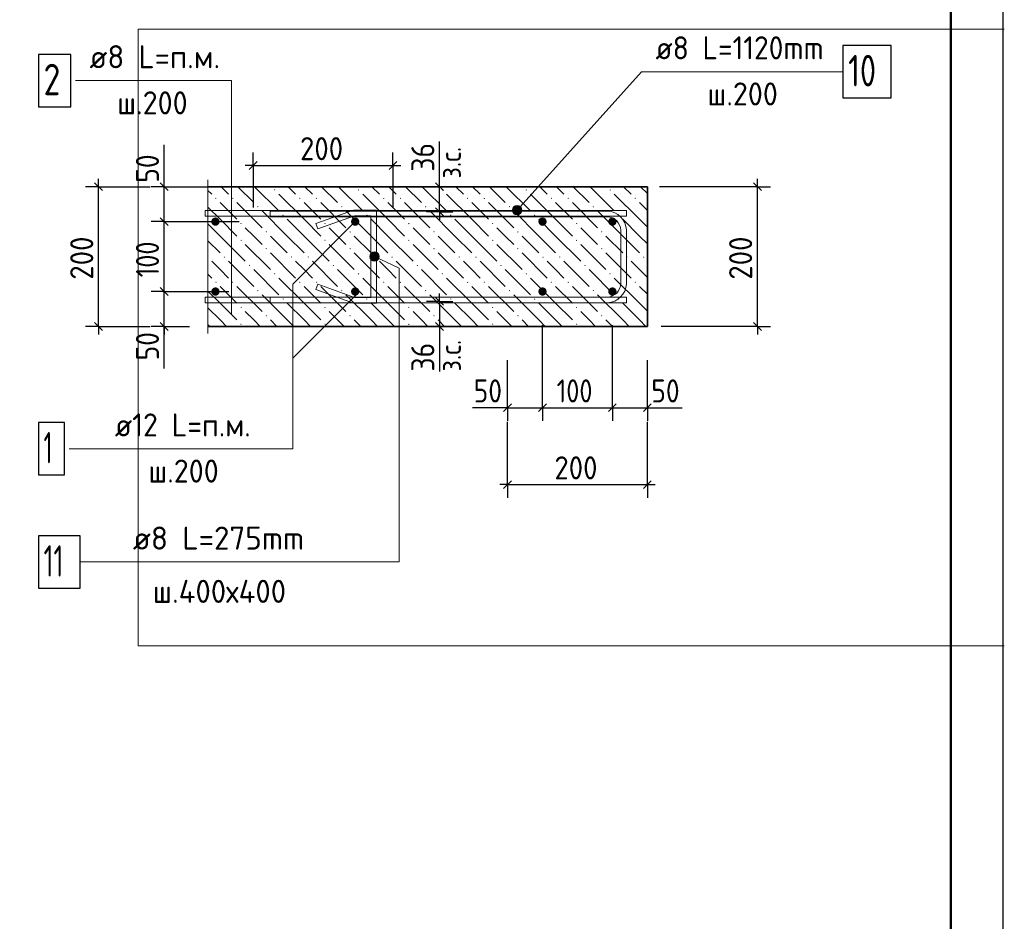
# Model space of a CAD drawing. Header units: millimetres. Extents: x 0 to 50412, y 0 to 35640.
# Tile 16 of 19: x 39142 to 50412, y 12527 to 22843. Entities that reach past the tile are written whole.
import ezdxf

# ---------------------------------------------------------------- set-up
doc = ezdxf.new("R2010")
doc.units = ezdxf.units.MM
doc.linetypes.add('______2', pattern=[324, 240, -84])
for name, color, linetype, lineweight in [('Standard', 7, 'Continuous', 25), ('ЖБ Стена верхний уровень', 7, 'Continuous', 35), ('Позиционная метка линия выноска', 7, 'Continuous', 13)]:
    doc.layers.add(name, color=color, linetype=linetype, lineweight=lineweight)
doc.layers.add('Размерная выноска', color=7, linetype='Continuous')
for name, color, linetype, true_color in [('Стена фоновая арматура У1', 7, '______2', 0xa0a0a0), ('Стена фоновая арматура Х1', 7, '______2', 0xa0a0a0), ('Стена фоновая затяжка С-обр.', 7, '______2', 0xa0a0a0), ('Стена Хомут', 7, '______2', 0xa0a0a0)]:
    doc.layers.add(name, color=color, linetype=linetype, true_color=true_color)
doc.styles.add('ISOCPEUR', font='txt')

msp = doc.modelspace()

# ---------------------------------------------------------------- hatches: boundary and pattern name
at = {"layer": 'ЖБ Стена верхний уровень', "linetype": 'Continuous', "lineweight": 18, "transparency": 33554687}
for points in [[(42052, 20895), (42060, 20902), (42068, 20895), (42060, 20887)], [(43012, 20895), (43020, 20902), (43028, 20895), (43020, 20887)], [(43972, 20895), (43980, 20902), (43988, 20895), (43980, 20887)], [(44932, 20895), (44940, 20902), (44948, 20895), (44940, 20887)], [(45892, 20895), (45900, 20902), (45908, 20895), (45900, 20887)], [(41380, 20799), (41388, 20806), (41396, 20799), (41388, 20791)], [(41572, 20799), (41580, 20806), (41588, 20799), (41580, 20791)], [(42340, 20799), (42348, 20806), (42356, 20799), (42348, 20791)], [(42532, 20799), (42540, 20806), (42548, 20799), (42540, 20791)], [(43300, 20799), (43308, 20806), (43316, 20799), (43308, 20791)], [(43492, 20799), (43500, 20806), (43508, 20799), (43500, 20791)], [(44260, 20799), (44268, 20806), (44276, 20799), (44268, 20791)], [(44452, 20799), (44460, 20806), (44468, 20799), (44460, 20791)], [(45220, 20799), (45228, 20806), (45236, 20799), (45228, 20791)], [(45412, 20799), (45420, 20806), (45428, 20799), (45420, 20791)], [(46180, 20799), (46188, 20806), (46196, 20799), (46188, 20791)], [(41860, 20703), (41868, 20710), (41876, 20703), (41868, 20695)], [(42820, 20703), (42828, 20710), (42836, 20703), (42828, 20695)], [(43780, 20703), (43788, 20710), (43796, 20703), (43788, 20695)], [(44740, 20703), (44748, 20710), (44756, 20703), (44748, 20695)], [(45700, 20703), (45708, 20710), (45716, 20703), (45708, 20695)], [(41668, 20511), (41676, 20518), (41684, 20511), (41676, 20503)], [(42148, 20607), (42156, 20614), (42164, 20607), (42156, 20599)], [(42628, 20511), (42636, 20518), (42644, 20511), (42636, 20503)], [(43108, 20607), (43116, 20614), (43124, 20607), (43116, 20599)], [(43588, 20511), (43596, 20518), (43604, 20511), (43596, 20503)], [(44068, 20607), (44076, 20614), (44084, 20607), (44076, 20599)], [(44548, 20511), (44556, 20518), (44564, 20511), (44556, 20503)], [(45028, 20607), (45036, 20614), (45044, 20607), (45036, 20599)], [(45508, 20511), (45516, 20518), (45524, 20511), (45516, 20503)], [(45988, 20607), (45996, 20614), (46004, 20607), (45996, 20599)], [(41956, 20415), (41964, 20422), (41972, 20415), (41964, 20407)], [(42916, 20415), (42924, 20422), (42932, 20415), (42924, 20407)], [(43876, 20415), (43884, 20422), (43892, 20415), (43884, 20407)], [(44836, 20415), (44844, 20422), (44852, 20415), (44844, 20407)], [(45796, 20415), (45804, 20422), (45812, 20415), (45804, 20407)], [(41668, 20319), (41676, 20326), (41684, 20319), (41676, 20311)], [(42628, 20319), (42636, 20326), (42644, 20319), (42636, 20311)], [(43588, 20319), (43596, 20326), (43604, 20319), (43596, 20311)], [(44548, 20319), (44556, 20326), (44564, 20319), (44556, 20311)], [(45508, 20319), (45516, 20326), (45524, 20319), (45516, 20311)], [(41956, 20223), (41964, 20230), (41972, 20223), (41964, 20215)], [(42916, 20223), (42924, 20230), (42932, 20223), (42924, 20215)], [(43876, 20223), (43884, 20230), (43892, 20223), (43884, 20215)], [(44836, 20223), (44844, 20230), (44852, 20223), (44844, 20215)], [(45796, 20223), (45804, 20230), (45812, 20223), (45804, 20215)], [(41297, 20129), (41300, 20127), (41297, 20124)], [(41476, 20127), (41484, 20134), (41492, 20127), (41484, 20119)], [(42244, 20127), (42252, 20134), (42260, 20127), (42252, 20119)], [(42436, 20127), (42444, 20134), (42452, 20127), (42444, 20119)], [(43204, 20127), (43212, 20134), (43220, 20127), (43212, 20119)], [(43396, 20127), (43404, 20134), (43412, 20127), (43404, 20119)], [(44164, 20127), (44172, 20134), (44180, 20127), (44172, 20119)], [(44356, 20127), (44364, 20134), (44372, 20127), (44364, 20119)], [(45124, 20127), (45132, 20134), (45140, 20127), (45132, 20119)], [(45316, 20127), (45324, 20134), (45332, 20127), (45324, 20119)], [(46084, 20127), (46092, 20134), (46100, 20127), (46092, 20119)], [(46276, 20127), (46284, 20134), (46292, 20127), (46284, 20119)], [(41764, 20031), (41772, 20038), (41780, 20031), (41772, 20023)], [(42724, 20031), (42732, 20038), (42740, 20031), (42732, 20023)], [(43684, 20031), (43692, 20038), (43700, 20031), (43692, 20023)], [(44644, 20031), (44652, 20038), (44660, 20031), (44652, 20023)], [(45604, 20031), (45612, 20038), (45620, 20031), (45612, 20023)], [(41380, 19839), (41388, 19846), (41396, 19839), (41388, 19831)], [(41572, 19839), (41580, 19846), (41588, 19839), (41580, 19831)], [(42052, 19935), (42060, 19942), (42068, 19935), (42060, 19927)], [(42340, 19839), (42348, 19846), (42356, 19839), (42348, 19831)], [(42532, 19839), (42540, 19846), (42548, 19839), (42540, 19831)], [(43012, 19935), (43020, 19942), (43028, 19935), (43020, 19927)], [(43300, 19839), (43308, 19846), (43316, 19839), (43308, 19831)], [(43492, 19839), (43500, 19846), (43508, 19839), (43500, 19831)], [(43972, 19935), (43980, 19942), (43988, 19935), (43980, 19927)], [(44260, 19839), (44268, 19846), (44276, 19839), (44268, 19831)], [(44452, 19839), (44460, 19846), (44468, 19839), (44460, 19831)], [(44932, 19935), (44940, 19942), (44948, 19935), (44940, 19927)], [(45220, 19839), (45228, 19846), (45236, 19839), (45228, 19831)], [(45412, 19839), (45420, 19846), (45428, 19839), (45420, 19831)], [(45892, 19935), (45900, 19942), (45908, 19935), (45900, 19927)], [(46180, 19839), (46188, 19846), (46196, 19839), (46188, 19831)], [(41860, 19743), (41868, 19750), (41876, 19743), (41868, 19735)], [(42820, 19743), (42828, 19750), (42836, 19743), (42828, 19735)], [(43780, 19743), (43788, 19750), (43796, 19743), (43788, 19735)], [(44740, 19743), (44748, 19750), (44756, 19743), (44748, 19735)], [(45700, 19743), (45708, 19750), (45716, 19743), (45708, 19735)], [(42148, 19647), (42156, 19654), (42164, 19647), (42156, 19639)], [(43108, 19647), (43116, 19654), (43124, 19647), (43116, 19639)], [(44068, 19647), (44076, 19654), (44084, 19647), (44076, 19639)], [(45028, 19647), (45036, 19654), (45044, 19647), (45036, 19639)], [(45988, 19647), (45996, 19654), (46004, 19647), (45996, 19639)], [(41668, 19551), (41676, 19558), (41684, 19551), (41676, 19543)], [(42628, 19551), (42636, 19558), (42644, 19551), (42636, 19543)], [(43588, 19551), (43596, 19558), (43604, 19551), (43596, 19543)], [(44548, 19551), (44556, 19558), (44564, 19551), (44556, 19543)], [(45508, 19551), (45516, 19558), (45524, 19551), (45516, 19543)], [(41956, 19455), (41964, 19462), (41972, 19455), (41964, 19447)], [(42916, 19455), (42924, 19462), (42932, 19455), (42924, 19447)], [(43876, 19455), (43884, 19462), (43892, 19455), (43884, 19447)], [(44836, 19455), (44844, 19462), (44852, 19455), (44844, 19447)], [(45796, 19455), (45804, 19462), (45812, 19455), (45804, 19447)], [(41668, 19359), (41676, 19366), (41684, 19359), (41676, 19351)], [(42628, 19359), (42636, 19366), (42644, 19359), (42636, 19351)], [(43588, 19359), (43596, 19366), (43604, 19359), (43596, 19351)], [(44548, 19359), (44556, 19366), (44564, 19359), (44556, 19351)], [(45508, 19359), (45516, 19366), (45524, 19359), (45516, 19351)]]:
    msp.add_hatch(color=7, dxfattribs=at).paths.add_polyline_path(points, flags=16)
at = {"layer": 'Позиционная метка линия выноска', "linetype": 'Continuous', "lineweight": 13, "transparency": 33554687}
for points in [[(44875, 20628), (44795, 20701), (44782, 20675)], [(44875, 20628), (44782, 20675), (44851, 20613)], [(44851, 20613), (44782, 20675), (44784, 20648)], [(44851, 20613), (44784, 20648), (44824, 20612)], [(44824, 20612), (44784, 20648), (44799, 20624)], [(44887, 20653), (44818, 20716), (44795, 20701)], [(44887, 20653), (44795, 20701), (44875, 20628)], [(44886, 20681), (44846, 20717), (44818, 20716)], [(44886, 20681), (44818, 20716), (44887, 20653)], [(44846, 20717), (44886, 20681), (44871, 20705)], [(43159, 20102), (43173, 20177), (43150, 20128)], [(43150, 20128), (43173, 20177), (43154, 20156)], [(43180, 20084), (43199, 20186), (43159, 20102)], [(43159, 20102), (43199, 20186), (43173, 20177)], [(43180, 20084), (43226, 20181), (43199, 20186)], [(43208, 20079), (43226, 20181), (43180, 20084)], [(43208, 20079), (43247, 20163), (43226, 20181)], [(43234, 20088), (43247, 20163), (43208, 20079)], [(43234, 20088), (43257, 20137), (43247, 20163)], [(43257, 20137), (43234, 20088), (43252, 20109)]]:
    msp.add_hatch(color=7, dxfattribs=at).paths.add_polyline_path(points)
at = {"layer": 'Стена фоновая арматура Х1', "linetype": 'Continuous', "lineweight": 18, "transparency": 33554687}
for points in [[(41430, 20532), (41426, 20551), (41416, 20566), (41400, 20577), (41382, 20580), (41364, 20577), (41348, 20566), (41338, 20551), (41334, 20532), (41338, 20514), (41348, 20499), (41364, 20488), (41382, 20484), (41400, 20488), (41416, 20499), (41426, 20514)], [(43030, 20532), (43026, 20551), (43016, 20566), (43000, 20577), (42982, 20580), (42964, 20577), (42948, 20566), (42938, 20551), (42934, 20532), (42938, 20514), (42948, 20499), (42964, 20488), (42982, 20484), (43000, 20488), (43016, 20499), (43026, 20514)], [(45174, 20532), (45170, 20551), (45160, 20566), (45144, 20577), (45126, 20580), (45108, 20577), (45092, 20566), (45082, 20551), (45078, 20532), (45082, 20514), (45092, 20499), (45108, 20488), (45126, 20484), (45144, 20488), (45160, 20499), (45170, 20514)], [(45974, 20532), (45970, 20551), (45960, 20566), (45944, 20577), (45926, 20580), (45908, 20577), (45892, 20566), (45882, 20551), (45878, 20532), (45882, 20514), (45892, 20499), (45908, 20488), (45926, 20484), (45944, 20488), (45960, 20499), (45970, 20514)], [(41430, 19732), (41426, 19751), (41416, 19766), (41400, 19777), (41382, 19780), (41364, 19777), (41348, 19766), (41338, 19751), (41334, 19732), (41338, 19714), (41348, 19699), (41364, 19688), (41382, 19684), (41400, 19688), (41416, 19699), (41426, 19714)], [(43030, 19732), (43026, 19751), (43016, 19766), (43000, 19777), (42982, 19780), (42964, 19777), (42948, 19766), (42938, 19751), (42934, 19732), (42938, 19714), (42948, 19699), (42964, 19688), (42982, 19684), (43000, 19688), (43016, 19699), (43026, 19714)], [(45174, 19732), (45170, 19751), (45160, 19766), (45144, 19777), (45126, 19780), (45108, 19777), (45092, 19766), (45082, 19751), (45078, 19732), (45082, 19714), (45092, 19699), (45108, 19688), (45126, 19684), (45144, 19688), (45160, 19699), (45170, 19714)], [(45974, 19732), (45970, 19751), (45960, 19766), (45944, 19777), (45926, 19780), (45908, 19777), (45892, 19766), (45882, 19751), (45878, 19732), (45882, 19714), (45892, 19699), (45908, 19688), (45926, 19684), (45944, 19688), (45960, 19699), (45970, 19714)]]:
    msp.add_hatch(color=7, dxfattribs=at).paths.add_polyline_path(points)

# ---------------------------------------------------------------- linework, layer by layer
at = {"layer": 'Standard', "color": 7, "linetype": 'Continuous', "lineweight": -3, "transparency": 33554687}
for p, q in [((41814, 21175), (41814, 21325)), ((43414, 21175), (43414, 21325)), ((41814, 21175), (41724, 21175)), ((41814, 21175), (41814, 21025)), ((41814, 21175), (41814, 20692)), ((41814, 21175), (43414, 21175)), ((43414, 21175), (43414, 21025)), ((43414, 21175), (43414, 20692)), ((43414, 21175), (43504, 21175)), ((40044, 20932), (40044, 21022)), ((40796, 20932), (40796, 21022)), ((43948, 20932), (43948, 21022)), ((47586, 20932), (47586, 21022)), ((40044, 20932), (39894, 20932)), ((40044, 20932), (40194, 20932)), ((40044, 20932), (40636, 20932)), ((40796, 20932), (40646, 20932)), ((40796, 20932), (40946, 20932)), ((40796, 20932), (41537, 20932)), ((40796, 20532), (40796, 20932)), ((43948, 20932), (43798, 20932)), ((43948, 20932), (44098, 20932)), ((43948, 20644), (43948, 20932)), ((47586, 20932), (46465, 20932)), ((47586, 20932), (47436, 20932)), ((47586, 20932), (47736, 20932)), ((43948, 20644), (43798, 20644)), ((43948, 20644), (44098, 20644)), ((43948, 20644), (43948, 20554)), ((40796, 20532), (40646, 20532)), ((40796, 20532), (40946, 20532)), ((40796, 20532), (41654, 20532)), ((40796, 19732), (40796, 20532)), ((40796, 19732), (40646, 19732)), ((40796, 19732), (40946, 19732)), ((40796, 19732), (41537, 19732)), ((40796, 19332), (40796, 19732)), ((43948, 19620), (43798, 19620)), ((43948, 19620), (43948, 19710)), ((43948, 19620), (44098, 19620)), ((43948, 19620), (43948, 19332)), ((40044, 19332), (39894, 19332)), ((40044, 19332), (40194, 19332)), ((40044, 19332), (40636, 19332)), ((40044, 19332), (40044, 19242)), ((40796, 19332), (40646, 19332)), ((40796, 19332), (40946, 19332)), ((40796, 19332), (41087, 19332)), ((40796, 19332), (40796, 19242)), ((43948, 19332), (43798, 19332)), ((43948, 19332), (44098, 19332)), ((43948, 19332), (43948, 19242)), ((47586, 19332), (46486, 19332)), ((47586, 19332), (47436, 19332)), ((47586, 19332), (47736, 19332)), ((47586, 19332), (47586, 19242)), ((44726, 18403), (44726, 18553)), ((45126, 18403), (45126, 18553)), ((45926, 18403), (45926, 18553)), ((46326, 18403), (46326, 18553)), ((44726, 18403), (44636, 18403)), ((44726, 18403), (44726, 18253)), ((44726, 18403), (45126, 18403)), ((45126, 18403), (45126, 18253)), ((45126, 18403), (45926, 18403)), ((45926, 18403), (45926, 18253)), ((45926, 18403), (46326, 18403)), ((46326, 18403), (46326, 18253)), ((46326, 18403), (46416, 18403)), ((44726, 17523), (44726, 18243)), ((46326, 17523), (46326, 18243)), ((44726, 17523), (44726, 17673)), ((46326, 17523), (46326, 17673)), ((44726, 17523), (44636, 17523)), ((44726, 17523), (44726, 17373)), ((44726, 17523), (46326, 17523)), ((46326, 17523), (46326, 17373)), ((46326, 17523), (46416, 17523))]:
    msp.add_line(p, q, dxfattribs=at)
at = {"layer": 'Standard', "color": 7, "linetype": 'Continuous', "lineweight": 25, "transparency": 33554687}
for p, q in [((41769, 21130), (41859, 21220)), ((43369, 21130), (43459, 21220)), ((40089, 20887), (39999, 20977)), ((40841, 20887), (40751, 20977)), ((43993, 20887), (43903, 20977)), ((47631, 20887), (47541, 20977)), ((43993, 20599), (43903, 20689)), ((40841, 20487), (40751, 20577)), ((40841, 19687), (40751, 19777)), ((43903, 19665), (43993, 19575)), ((40089, 19287), (39999, 19377)), ((40841, 19287), (40751, 19377)), ((43903, 19377), (43993, 19287)), ((47631, 19287), (47541, 19377)), ((44681, 18358), (44771, 18448)), ((45081, 18358), (45171, 18448)), ((45881, 18358), (45971, 18448)), ((46281, 18358), (46371, 18448)), ((44681, 17478), (44771, 17568)), ((46281, 17478), (46371, 17568))]:
    msp.add_line(p, q, dxfattribs=at)
at = {"layer": 'Standard', "color": 254, "linetype": 'Continuous', "lineweight": 18, "true_color": 0xc4c4ff, "transparency": 33554687}
msp.add_line((40497, 15678), (50412, 15678), dxfattribs=at)
at = {"layer": 'Standard', "color": 7, "linetype": 'Continuous', "lineweight": 25, "transparency": 33554687}
msp.add_lwpolyline([(0, 0), (50400, 0), (50400, 35640), (0, 35640), (0, 0)], close=True, dxfattribs=at)
at = {"layer": 'Standard', "color": 7, "linetype": 'Continuous', "lineweight": 50, "transparency": 33554687}
msp.add_lwpolyline([(2400, 35040), (49800, 35040), (49800, 600), (2400, 600), (2400, 35040)], close=True, dxfattribs=at)
at = {"layer": 'Standard', "color": 254, "linetype": 'Continuous', "lineweight": 18, "true_color": 0xc4c4ff, "transparency": 33554687}
msp.add_lwpolyline([(50412, 22736), (40497, 22736), (40497, 15678)], dxfattribs=at)
at = {"layer": 'Standard', "color": 7, "linetype": 'Continuous', "lineweight": -3, "transparency": 33554687}
for points in [[(40044, 19332), (40044, 19758), (40044, 19758), (40044, 20932)], [(47586, 19332), (47586, 19814), (47586, 19814), (47586, 20932)], [(45126, 18403), (45126, 18423), (45126, 18423), (45126, 18423), (45126, 18423), (45126, 19249), (45126, 19249), (45126, 19348)], [(45926, 18403), (45926, 18423), (45926, 18423), (45926, 19348)], [(44726, 18403), (44726, 18423), (44726, 18423), (44726, 18423), (44726, 18423), (44726, 18850), (44726, 18850), (44726, 18948)], [(46326, 18403), (46326, 18423), (46326, 18423), (46326, 18948)]]:
    msp.add_lwpolyline(points, dxfattribs=at)
at = {"layer": 'ЖБ Стена верхний уровень', "color": 7, "linetype": 'Continuous', "lineweight": 35, "transparency": 33554687}
for p, q in [((46326, 20932), (41297, 20932)), ((46326, 19332), (46326, 20932)), ((41297, 19332), (46326, 19332))]:
    msp.add_line(p, q, dxfattribs=at)
at = {"layer": 'ЖБ Стена верхний уровень', "color": 9, "linetype": 'Continuous', "lineweight": 18, "true_color": 0xc7c7c7, "transparency": 33554687}
for p, q in [((41297, 20890), (41340, 20847)), ((41532, 20847), (41446, 20932)), ((41638, 20932), (41820, 20751)), ((41830, 20932), (42108, 20655)), ((42214, 20932), (42300, 20847)), ((42492, 20847), (42406, 20932)), ((42598, 20932), (42780, 20751)), ((42790, 20932), (43068, 20655)), ((43174, 20932), (43260, 20847)), ((43452, 20847), (43366, 20932)), ((43558, 20932), (43740, 20751)), ((43750, 20932), (44028, 20655)), ((44134, 20932), (44220, 20847)), ((44412, 20847), (44326, 20932)), ((44518, 20932), (44700, 20751)), ((44710, 20932), (44988, 20655)), ((45094, 20932), (45180, 20847)), ((45372, 20847), (45286, 20932)), ((45478, 20932), (45660, 20751)), ((45670, 20932), (45948, 20655)), ((46054, 20932), (46140, 20847)), ((46326, 20853), (46246, 20932)), ((41436, 20751), (41628, 20559)), ((41628, 20751), (41916, 20463)), ((42396, 20559), (42108, 20847)), ((42396, 20751), (42588, 20559)), ((42588, 20751), (42876, 20463)), ((43356, 20559), (43068, 20847)), ((43356, 20751), (43548, 20559)), ((43548, 20751), (43836, 20463)), ((44316, 20559), (44028, 20847)), ((44316, 20751), (44508, 20559)), ((44508, 20751), (44796, 20463)), ((45276, 20559), (44988, 20847)), ((45276, 20751), (45468, 20559)), ((45468, 20751), (45756, 20463)), ((46236, 20559), (45948, 20847)), ((46236, 20751), (46326, 20661)), ((41436, 20559), (41297, 20698)), ((42204, 20367), (41916, 20655)), ((43164, 20367), (42876, 20655)), ((44124, 20367), (43836, 20655)), ((45084, 20367), (44796, 20655)), ((46044, 20367), (45756, 20655)), ((41436, 20559), (41628, 20367)), ((42204, 20559), (42396, 20367)), ((42396, 20559), (42588, 20367)), ((43164, 20559), (43356, 20367)), ((43356, 20559), (43548, 20367)), ((44124, 20559), (44316, 20367)), ((44316, 20559), (44508, 20367)), ((45084, 20559), (45276, 20367)), ((45276, 20559), (45468, 20367)), ((46044, 20559), (46236, 20367)), ((46236, 20559), (46326, 20469)), ((41297, 20506), (41436, 20367)), ((41820, 20367), (41724, 20463)), ((42780, 20367), (42684, 20463)), ((43740, 20367), (43644, 20463)), ((44700, 20367), (44604, 20463)), ((45660, 20367), (45564, 20463)), ((41297, 20314), (41436, 20175)), ((41436, 20367), (41724, 20079)), ((41916, 20271), (41820, 20367)), ((42012, 20367), (42204, 20175)), ((42204, 20367), (42396, 20175)), ((42396, 20367), (42684, 20079)), ((42876, 20271), (42780, 20367)), ((42972, 20367), (43164, 20175)), ((43164, 20367), (43356, 20175)), ((43356, 20367), (43644, 20079)), ((43836, 20271), (43740, 20367)), ((43932, 20367), (44124, 20175)), ((44124, 20367), (44316, 20175)), ((44316, 20367), (44604, 20079)), ((44796, 20271), (44700, 20367)), ((44892, 20367), (45084, 20175)), ((45084, 20367), (45276, 20175)), ((45276, 20367), (45564, 20079)), ((45756, 20271), (45660, 20367)), ((45852, 20367), (46044, 20175)), ((46044, 20367), (46236, 20175)), ((46236, 20367), (46326, 20277)), ((41724, 20271), (42012, 19983)), ((42012, 20175), (42300, 19887)), ((42684, 20271), (42972, 19983)), ((42972, 20175), (43260, 19887)), ((43644, 20271), (43932, 19983)), ((43932, 20175), (44220, 19887)), ((44604, 20271), (44892, 19983)), ((44892, 20175), (45180, 19887)), ((45564, 20271), (45852, 19983)), ((45852, 20175), (46140, 19887)), ((41436, 19983), (41340, 20079)), ((41532, 20079), (41820, 19791)), ((42396, 19983), (42300, 20079)), ((42492, 20079), (42780, 19791)), ((43356, 19983), (43260, 20079)), ((43452, 20079), (43740, 19791)), ((44316, 19983), (44220, 20079)), ((44412, 20079), (44700, 19791)), ((45276, 19983), (45180, 20079)), ((45372, 20079), (45660, 19791)), ((46236, 19983), (46140, 20079)), ((41532, 19887), (41436, 19983)), ((41820, 19983), (42108, 19695)), ((42492, 19887), (42396, 19983)), ((42780, 19983), (43068, 19695)), ((43452, 19887), (43356, 19983)), ((43740, 19983), (44028, 19695)), ((44412, 19887), (44316, 19983)), ((44700, 19983), (44988, 19695)), ((45372, 19887), (45276, 19983)), ((45660, 19983), (45948, 19695)), ((46326, 19893), (46236, 19983)), ((41297, 19930), (41340, 19887)), ((42396, 19599), (42108, 19887)), ((43356, 19599), (43068, 19887)), ((44316, 19599), (44028, 19887)), ((45276, 19599), (44988, 19887)), ((46236, 19599), (45948, 19887)), ((41436, 19599), (41297, 19738)), ((41436, 19791), (41628, 19599)), ((41628, 19791), (41916, 19503)), ((42396, 19791), (42588, 19599)), ((42588, 19791), (42876, 19503)), ((43356, 19791), (43548, 19599)), ((43548, 19791), (43836, 19503)), ((44316, 19791), (44508, 19599)), ((44508, 19791), (44796, 19503)), ((45276, 19791), (45468, 19599)), ((45468, 19791), (45756, 19503)), ((46236, 19791), (46326, 19701)), ((42204, 19407), (41916, 19695)), ((43164, 19407), (42876, 19695)), ((44124, 19407), (43836, 19695)), ((45084, 19407), (44796, 19695)), ((46044, 19407), (45756, 19695)), ((41297, 19546), (41436, 19407)), ((41436, 19599), (41628, 19407)), ((41820, 19407), (41724, 19503)), ((42204, 19599), (42396, 19407)), ((42396, 19599), (42588, 19407)), ((42780, 19407), (42684, 19503)), ((43164, 19599), (43356, 19407)), ((43356, 19599), (43548, 19407)), ((43740, 19407), (43644, 19503)), ((44124, 19599), (44316, 19407)), ((44316, 19599), (44508, 19407)), ((44700, 19407), (44604, 19503)), ((45084, 19599), (45276, 19407)), ((45276, 19599), (45468, 19407)), ((45660, 19407), (45564, 19503)), ((46044, 19599), (46236, 19407)), ((46236, 19599), (46326, 19509)), ((41436, 19407), (41510, 19332)), ((41894, 19332), (41820, 19407)), ((42012, 19407), (42086, 19332)), ((42204, 19407), (42278, 19332)), ((42396, 19407), (42470, 19332)), ((42854, 19332), (42780, 19407)), ((42972, 19407), (43046, 19332)), ((43164, 19407), (43238, 19332)), ((43356, 19407), (43430, 19332)), ((43814, 19332), (43740, 19407)), ((43932, 19407), (44006, 19332)), ((44124, 19407), (44198, 19332)), ((44316, 19407), (44390, 19332)), ((44774, 19332), (44700, 19407)), ((44892, 19407), (44966, 19332)), ((45084, 19407), (45158, 19332)), ((45276, 19407), (45350, 19332)), ((45734, 19332), (45660, 19407)), ((45852, 19407), (45926, 19332)), ((46044, 19407), (46118, 19332)), ((46236, 19407), (46310, 19332)), ((41297, 19354), (41318, 19332))]:
    msp.add_line(p, q, dxfattribs=at)
at = {"layer": 'Позиционная метка линия выноска', "color": 7, "linetype": 'Continuous', "lineweight": 13, "transparency": 33554687}
for p, q in [((44795, 20701), (44795, 20701)), ((44871, 20705), (44871, 20705)), ((44875, 20628), (44875, 20628)), ((42982, 20532), (42267, 19817)), ((44799, 20624), (44799, 20624)), ((43226, 20181), (43226, 20181)), ((43154, 20156), (43154, 20156)), ((43180, 20084), (43180, 20084)), ((43252, 20109), (43252, 20109)), ((43030, 19732), (42267, 18969))]:
    msp.add_line(p, q, dxfattribs=at)
for points in [[(48564, 22248), (46260, 22248), (44835, 20664)], [(41567, 19476), (41567, 22146), (39781, 22146)], [(39835, 16638), (43487, 16638), (43487, 19998), (43203, 20132)], [(42267, 19817), (42267, 17934), (39707, 17934)]]:
    msp.add_lwpolyline(points, dxfattribs=at)
for centre in [(44835, 20664), (43203, 20132)]:
    msp.add_circle(centre, 54, dxfattribs=at)
at = {"layer": 'Размерная выноска', "color": 7, "linetype": 'Continuous', "lineweight": -3, "transparency": 33554687}
for p, q in [((43948, 20932), (43948, 21449)), ((40796, 20932), (40796, 21412)), ((40796, 18852), (40796, 19332)), ((43948, 19332), (43948, 18816)), ((44726, 18403), (44326, 18403)), ((46326, 18403), (46726, 18403))]:
    msp.add_line(p, q, dxfattribs=at)
at = {"layer": 'Размерная выноска', "color": 7, "linetype": 'Continuous', "lineweight": 13, "transparency": 33554687}
msp.add_line((41297, 21012), (41297, 19252), dxfattribs=at)
at = {"layer": 'Стена фоновая арматура У1', "color": 7, "linetype": 'Continuous', "lineweight": 25, "transparency": 33554687}
msp.add_lwpolyline([(39355, 21846), (39727, 21846), (39727, 22446), (39355, 22446), (39355, 21846)], dxfattribs=at)
at = {"layer": 'Стена фоновая арматура У1', "color": 7, "linetype": 'Continuous', "lineweight": 13, "transparency": 33554687}
for points in [[(46086, 20596), (41265, 20596), (41265, 20660), (46086, 20660), (46086, 20596)], [(46086, 19604), (41265, 19604), (41265, 19668), (46086, 19668), (46086, 19604)]]:
    msp.add_lwpolyline(points, dxfattribs=at)
at = {"layer": 'Стена фоновая арматура Х1', "color": 7, "linetype": 'Continuous', "lineweight": 25, "transparency": 33554687}
msp.add_lwpolyline([(39355, 17634), (39655, 17634), (39655, 18234), (39355, 18234), (39355, 17634)], dxfattribs=at)
at = {"layer": 'Стена фоновая затяжка С-обр.', "color": 98, "linetype": 'Continuous', "lineweight": 13, "true_color": 0x005000, "transparency": 33554687}
msp.add_lwpolyline([(42555, 19816), (42973, 19664), (43161, 19664), (43161, 20600), (42973, 20600), (42555, 20449), (42533, 20509), (42961, 20664), (43225, 20664), (43225, 19600), (42961, 19600), (42533, 19756), (42555, 19816)], dxfattribs=at)
at = {"layer": 'Стена фоновая затяжка С-обр.', "color": 7, "linetype": 'Continuous', "lineweight": 25, "transparency": 33554687}
msp.add_lwpolyline([(39355, 16338), (39835, 16338), (39835, 16938), (39355, 16938), (39355, 16338)], dxfattribs=at)
at = {"layer": 'Стена Хомут', "color": 7, "linetype": 'Continuous', "lineweight": 25, "transparency": 33554687}
msp.add_lwpolyline([(48564, 21948), (49116, 21948), (49116, 22548), (48564, 22548), (48564, 21948)], dxfattribs=at)
at = {"layer": 'Стена Хомут', "color": 36, "linetype": 'Continuous', "lineweight": 13, "true_color": 0x6e3c1e, "transparency": 33554687}
msp.add_lwpolyline([(42008, 20652), (45873, 20652), (45912, 20647), (45952, 20634), (45990, 20613), (46020, 20587), (46046, 20556), (46067, 20519), (46081, 20478), (46086, 20439), (46086, 19818), (46081, 19779), (46067, 19738), (46046, 19701), (46020, 19670), (45990, 19644), (45952, 19623), (45912, 19610), (45873, 19604), (42008, 19604), (42008, 19668), (45868, 19668), (45897, 19672), (45926, 19682), (45953, 19697), (45975, 19715), (45993, 19737), (46008, 19764), (46018, 19793), (46022, 19822), (46022, 20435), (46018, 20464), (46008, 20493), (45993, 20520), (45975, 20541), (45953, 20560), (45926, 20575), (45897, 20584), (45868, 20588), (42008, 20588), (42008, 20652)], dxfattribs=at)

# ---------------------------------------------------------------- texts
at = {"layer": 'Standard', "color": 7, "linetype": 'Continuous', "lineweight": 25, "transparency": 33554687, "char_height": 264, "attachment_point": 7, "style": 'ISOCPEUR'}
for s, insert, width in [('\\W0.91;200', (42350, 21235), 674.38), ('\\W0.87;50', (44338, 18463), 484.71), ('\\W0.83;100', (45288, 18463), 610.28), ('\\W0.87;50', (46371, 18463), 484.71), ('\\W0.91;200', (45262, 17583), 674.39), ('\\W0.97;ш.400х400', (40664, 16170), 1789.97)]:
    msp.add_mtext(s, dxfattribs=dict(at, insert=insert, width=width))
at = {"layer": 'Standard', "color": 7, "linetype": 'Continuous', "lineweight": 25, "transparency": 33554687, "char_height": 264, "attachment_point": 7, "rotation": 90, "style": 'ISOCPEUR'}
for s, insert, width in [('\\W0.87;36', (43888, 21104), 484.73), ('\\W0.87;50', (40736, 20977), 484.71), ('\\W0.91;200', (39984, 19868), 674.39), ('\\W0.83;100', (40736, 19895), 610.29), ('\\W0.91;200', (47526, 19868), 674.39), ('\\W0.87;50', (40736, 18944), 484.72), ('\\W0.87;36', (43888, 18817), 484.72)]:
    msp.add_mtext(s, dxfattribs=dict(at, insert=insert, width=width))
at = {"layer": 'Standard', "color": 7, "linetype": 'Continuous', "lineweight": 18, "transparency": 33554687, "char_height": 240, "attachment_point": 7, "rotation": 90, "style": 'ISOCPEUR'}
for insert, width in [((44192, 21026), 551.94), ((44192, 18818), 551.93)]:
    msp.add_mtext('\\W0.90;з.с.', dxfattribs=dict(at, insert=insert, width=width))
at = {"layer": 'Стена фоновая арматура У1', "color": 7, "linetype": 'Continuous', "lineweight": 13, "transparency": 33554687, "attachment_point": 7, "style": 'ISOCPEUR'}
for s, insert, char_height, width in [('\\W0.97;ø8 L=п.м. ', (39941, 22287), 264, 1790.25), ('\\W0.78;2', (39415, 21978), 360, 391.69), ('\\W0.95;ш.200 ', (40258, 21759), 264, 1154.55)]:
    msp.add_mtext(s, dxfattribs=dict(at, insert=insert, char_height=char_height, width=width))
at = {"layer": 'Стена фоновая арматура Х1', "color": 7, "linetype": 'Continuous', "lineweight": 13, "transparency": 33554687, "attachment_point": 7, "style": 'ISOCPEUR'}
for s, insert, char_height, width in [('\\W0.94;ø12 L=п.м. ', (40231, 18074), 264, 1918.97), ('\\W0.56;1', (39415, 17766), 360, 279.99), ('\\W0.95;ш.200 ', (40614, 17546), 264, 1154.56)]:
    msp.add_mtext(s, dxfattribs=dict(at, insert=insert, char_height=char_height, width=width))
at = {"layer": 'Стена фоновая затяжка С-обр.', "color": 7, "linetype": 'Continuous', "lineweight": 13, "transparency": 33554687, "attachment_point": 7, "style": 'ISOCPEUR'}
for s, insert, char_height, width in [('\\W0.98;ø8 L=275mm ', (40437, 16779), 264, 2266.23), ('\\W0.63;11', (39415, 16470), 360, 472.5)]:
    msp.add_mtext(s, dxfattribs=dict(at, insert=insert, char_height=char_height, width=width))
at = {"layer": 'Стена Хомут', "color": 7, "linetype": 'Continuous', "lineweight": 13, "transparency": 33554687, "attachment_point": 7, "style": 'ISOCPEUR'}
for s, insert, char_height, width in [('\\W0.93;ø8 L=1120mm ', (46420, 22389), 264, 2339.98), ('\\W0.75;10', (48624, 22080), 360, 566.74), ('\\W0.95;ш.200 ', (47014, 21861), 264, 1154.56)]:
    msp.add_mtext(s, dxfattribs=dict(at, insert=insert, char_height=char_height, width=width))

doc.saveas('drawing.dxf')
